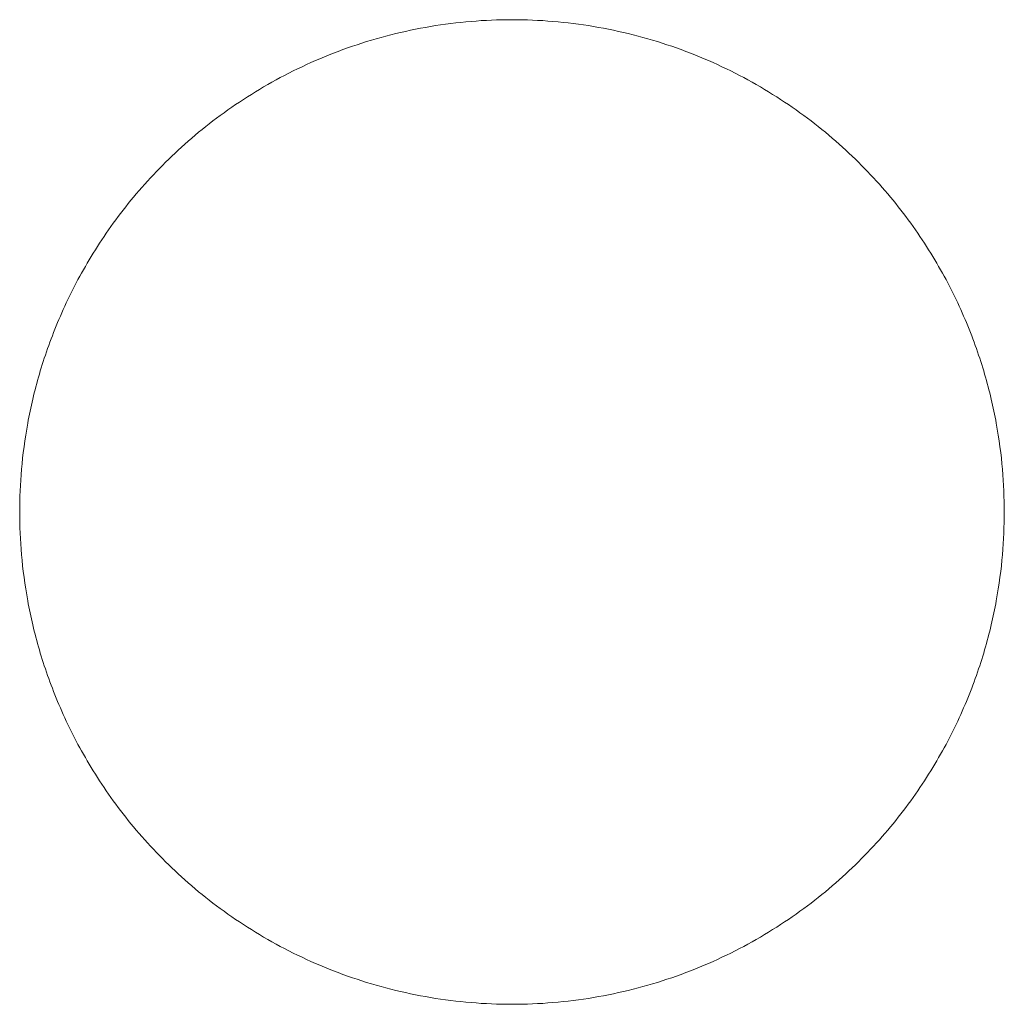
# Model space of a CAD drawing. Header units: centimetres. Extents: x 4.53 to 6.13, y 5.4 to 7.
import ezdxf

# ---------------------------------------------------------------- set-up
doc = ezdxf.new("R2010")
doc.units = ezdxf.units.CM
doc.header["$LTSCALE"] = 0.1
doc.layers.add('LUCIDO_1', color=1, linetype='Continuous', lineweight=20, true_color=0xff0000)
doc.layers.add('Nessuna', color=7, linetype='Continuous', lineweight=9)

# ---------------------------------------------------------------- blocks, each defined once
blk = doc.blocks.new('Group-2')
at = {"layer": 'Nessuna', "color": 1, "linetype": 'Continuous', "lineweight": 9, "transparency": 33554687}
blk.add_rational_spline([(6.1307, 6.2, 126.3336), (6.1307, 4.6, 126.3336), (4.5307, 4.6, 126.3336), (4.5307, 6.2, 126.3336), (4.5307, 7.8, 126.3336), (6.1307, 7.8, 126.3336), (6.1307, 6.2, 126.3336)], [1, 0.333333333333, 0.333333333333, 1, 0.333333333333, 0.333333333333, 1], degree=3, knots=[0, 0, 0, 0, 0.5, 0.5, 0.5, 1, 1, 1, 1], dxfattribs=at)

msp = doc.modelspace()

# ---------------------------------------------------------------- block references
at = {"layer": 'LUCIDO_1', "color": 1, "true_color": 0xff0000, "transparency": 33554687}
msp.add_blockref('Group-2', (0, 0), dxfattribs=at)

doc.saveas('drawing.dxf')
